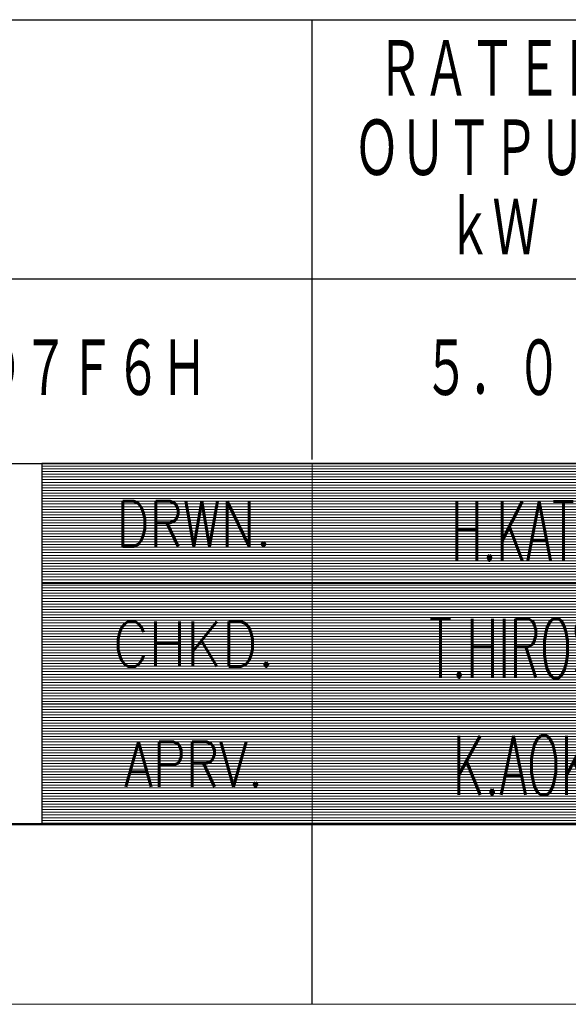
# Model space of a CAD drawing. Header units: millimetres. Extents: x 0 to 1300, y 0 to 891.
# Tile 15 of 141: x 581 to 673, y 0 to 164. Entities that reach past the tile are written whole.
import ezdxf

# ---------------------------------------------------------------- set-up
doc = ezdxf.new("R2010")
doc.units = ezdxf.units.MM
doc.header["$LTSCALE"] = 0.545669
doc.layers.add('NoLayerName_001', color=7, linetype='Continuous')
doc.styles.get("Standard").update_dxf_attribs({"font": 'txt', "bigfont": 'extfont2'})

# ---------------------------------------------------------------- blocks, each defined once
blk = doc.blocks.new('JZB_0004')
at = {"layer": 'NoLayerName_001', "color": 3, "lineweight": 13, "char_height": 3.27, "attachment_point": 5}
for s, insert in [('\\A1;\\W0.5625;H.KATO', (84.818, 14.635)), ('\\A1;\\W0.5714;T.HIROSE', (84.818, 8.135)), ('\\A1;\\W0.6000;K.AOKI', (84.818, 1.635))]:
    blk.add_mtext(s, dxfattribs=dict(at, insert=insert))
blk = doc.blocks.new('*X19')
at = {"color": 7, "linetype": 'Continuous', "lineweight": 13}
for p, q in [((0, 19.8), (40, 19.8)), ((0, 19.65), (40, 19.65)), ((0, 19.5), (40, 19.5)), ((0, 19.35), (40, 19.35)), ((0, 19.2), (40, 19.2)), ((0, 19.05), (40, 19.05)), ((0, 18.9), (40, 18.9)), ((0, 18.75), (40, 18.75)), ((0, 18.6), (40, 18.6)), ((0, 18.45), (40, 18.45)), ((0, 18.3), (40, 18.3)), ((0, 18.15), (40, 18.15)), ((0, 18), (40, 18)), ((0, 17.85), (40, 17.85)), ((0, 17.7), (40, 17.7)), ((0, 17.55), (40, 17.55)), ((0, 17.4), (40, 17.4)), ((0, 17.25), (40, 17.25)), ((0, 17.1), (40, 17.1)), ((0, 16.95), (40, 16.95)), ((0, 16.8), (40, 16.8)), ((0, 16.65), (40, 16.65)), ((0, 16.5), (40, 16.5)), ((0, 16.35), (40, 16.35)), ((0, 16.2), (40, 16.2)), ((0, 16.05), (40, 16.05)), ((0, 15.9), (40, 15.9)), ((0, 15.75), (40, 15.75)), ((0, 15.6), (40, 15.6)), ((0, 15.45), (40, 15.45)), ((0, 15.3), (40, 15.3)), ((0, 15.15), (40, 15.15)), ((0, 15), (40, 15)), ((0, 14.85), (40, 14.85)), ((0, 14.7), (40, 14.7)), ((0, 14.55), (40, 14.55)), ((0, 14.4), (40, 14.4)), ((0, 14.25), (40, 14.25)), ((0, 14.1), (40, 14.1)), ((0, 13.95), (40, 13.95)), ((0, 13.8), (40, 13.8)), ((0, 13.65), (40, 13.65)), ((0, 13.5), (40, 13.5)), ((0, 13.35), (40, 13.35)), ((0, 13.2), (40, 13.2)), ((0, 13.05), (40, 13.05)), ((0, 12.9), (40, 12.9)), ((0, 12.75), (40, 12.75)), ((0, 12.6), (40, 12.6)), ((0, 12.45), (40, 12.45)), ((0, 12.3), (40, 12.3)), ((0, 12.15), (40, 12.15)), ((0, 12), (40, 12)), ((0, 11.85), (40, 11.85)), ((0, 11.7), (40, 11.7)), ((0, 11.55), (40, 11.55)), ((0, 11.4), (40, 11.4)), ((0, 11.25), (40, 11.25)), ((0, 11.1), (40, 11.1)), ((0, 10.95), (40, 10.95)), ((0, 10.8), (40, 10.8)), ((0, 10.65), (40, 10.65)), ((0, 10.5), (40, 10.5)), ((0, 10.35), (40, 10.35)), ((0, 10.2), (40, 10.2)), ((0, 10.05), (40, 10.05)), ((0, 9.9), (40, 9.9)), ((0, 9.75), (40, 9.75)), ((0, 9.6), (40, 9.6)), ((0, 9.45), (40, 9.45)), ((0, 9.3), (40, 9.3)), ((0, 9.15), (40, 9.15)), ((0, 9), (40, 9)), ((0, 8.85), (40, 8.85)), ((0, 8.7), (40, 8.7)), ((0, 8.55), (40, 8.55)), ((0, 8.4), (40, 8.4)), ((0, 8.25), (40, 8.25)), ((0, 8.1), (40, 8.1)), ((0, 7.95), (40, 7.95)), ((0, 7.8), (40, 7.8)), ((0, 7.65), (40, 7.65)), ((0, 7.5), (40, 7.5)), ((0, 7.35), (40, 7.35)), ((0, 7.2), (40, 7.2)), ((0, 7.05), (40, 7.05)), ((0, 6.9), (40, 6.9)), ((0, 6.75), (40, 6.75)), ((0, 6.6), (40, 6.6)), ((0, 6.45), (40, 6.45)), ((0, 6.3), (40, 6.3)), ((0, 6.15), (40, 6.15)), ((0, 6), (40, 6)), ((0, 5.85), (40, 5.85)), ((0, 5.7), (40, 5.7)), ((0, 5.55), (40, 5.55)), ((0, 5.4), (40, 5.4)), ((0, 5.25), (40, 5.25)), ((0, 5.1), (40, 5.1)), ((0, 4.95), (40, 4.95)), ((0, 4.8), (40, 4.8)), ((0, 4.65), (40, 4.65)), ((0, 4.5), (40, 4.5)), ((0, 4.35), (40, 4.35)), ((0, 4.2), (40, 4.2)), ((0, 4.05), (40, 4.05)), ((0, 3.9), (40, 3.9)), ((0, 3.75), (40, 3.75)), ((0, 3.6), (40, 3.6)), ((0, 3.45), (40, 3.45)), ((0, 3.3), (40, 3.3)), ((0, 3.15), (40, 3.15)), ((0, 3), (40, 3)), ((0, 2.85), (40, 2.85)), ((0, 2.7), (40, 2.7)), ((0, 2.55), (40, 2.55)), ((0, 2.4), (40, 2.4)), ((0, 2.25), (40, 2.25)), ((0, 2.1), (40, 2.1)), ((0, 1.95), (40, 1.95)), ((0, 1.8), (40, 1.8)), ((0, 1.65), (40, 1.65)), ((0, 1.5), (40, 1.5)), ((0, 1.35), (40, 1.35)), ((0, 1.2), (40, 1.2)), ((0, 1.05), (40, 1.05)), ((0, 0.9), (40, 0.9)), ((0, 0.75), (40, 0.75)), ((0, 0.6), (40, 0.6)), ((0, 0.45), (40, 0.45)), ((0, 0.3), (40, 0.3)), ((0, 0.15), (40, 0.15)), ((0, 0), (40, 0))]:
    blk.add_line(p, q, dxfattribs=at)
blk = doc.blocks.new('JZB_0005')
at = {"layer": 'NoLayerName_001', "color": 7, "linetype": 'Continuous', "lineweight": 25}
for p, q in [((170, 20), (170, 0)), ((210, 20), (170, 20)), ((170, 0), (210, 0))]:
    blk.add_line(p, q, dxfattribs=at)
blk.add_blockref('*X19', (170, 0.05))

msp = doc.modelspace()

# ---------------------------------------------------------------- linework, layer by layer
at = {"layer": 'NoLayerName_001', "color": 7, "linetype": 'Continuous', "lineweight": 25}
for p, q in [((495.00004704, 163.83032218), (1230, 163.83032218)), ((630.0000384, 90.63032687), (630.0000384, 163.83032218)), ((1230, 120.63032495), (495.00004704, 120.63032495)), ((75, 90), (1230, 90)), ((495, 90), (1230, 90)), ((495.00004704, 90), (1230, 90)), ((630, 0), (630, 30))]:
    msp.add_line(p, q, dxfattribs=at)
at = {"layer": 'NoLayerName_001', "color": 2, "linetype": 'Continuous', "lineweight": 13}
for p, q in [((584.99999589, 90), (584.99999589, 30)), ((630, 30), (630, 90)), ((705.00000038, 69.9999), (584.99999965, 69.9999)), ((705.00000032, 50.0062505), (584.9999988, 50.0062505))]:
    msp.add_line(p, q, dxfattribs=at)
at = {"layer": 'NoLayerName_001', "color": 7, "linetype": 'Continuous', "lineweight": 50}
msp.add_line((1230, 30), (75, 30), dxfattribs=at)
at = {"layer": 'NoLayerName_001', "color": 7, "linetype": 'Continuous', "lineweight": 13}
msp.add_line((1260, 0), (0, 0), dxfattribs=at)

# ---------------------------------------------------------------- block references
at = {"layer": 'NoLayerName_001', "xscale": 3, "yscale": 3, "zscale": 3}
for name, p in [('JZB_0005', (75, 30)), ('JZB_0004', (411.54748535, 34.84499931))]:
    msp.add_blockref(name, p, dxfattribs=at)

# ---------------------------------------------------------------- texts
at = {"layer": 'NoLayerName_001', "color": 7, "lineweight": 13, "char_height": 10.5, "attachment_point": 5}
for s, insert in [('\\A1;\\W0.6667;ＲＡＴＥＤ', (660.00003686, 155.43032331)), ('\\A1;\\W0.6667;ＯＵＴＰＵＴ', (660.00003691, 142.23032416)), ('\\A1;\\W0.6667;ｋＷ', (660.00003678, 129.03032462)), ('\\A1;\\W0.6667;ＳＧＭ７Ａ－５０Ｄ７Ｆ６Ｈ', (562.5, 105.63032677)), ('\\A1;\\W0.6667;５．０', (660, 105.63032725))]:
    msp.add_mtext(s, dxfattribs=dict(at, insert=insert))
at = {"layer": 'NoLayerName_001', "color": 2, "lineweight": 13, "char_height": 7.5, "attachment_point": 8}
for s, insert in [('\\A1;\\W0.8191;DRWN.', (610.28701989, 76.19173213)), ('\\A1;\\W0.8821;CHKD.', (610.28701989, 56.19193213)), ('\\A1;\\W0.8191;APRV.', (610.28701989, 36.19213213))]:
    msp.add_mtext(s, dxfattribs=dict(at, insert=insert))

doc.saveas('drawing.dxf')
